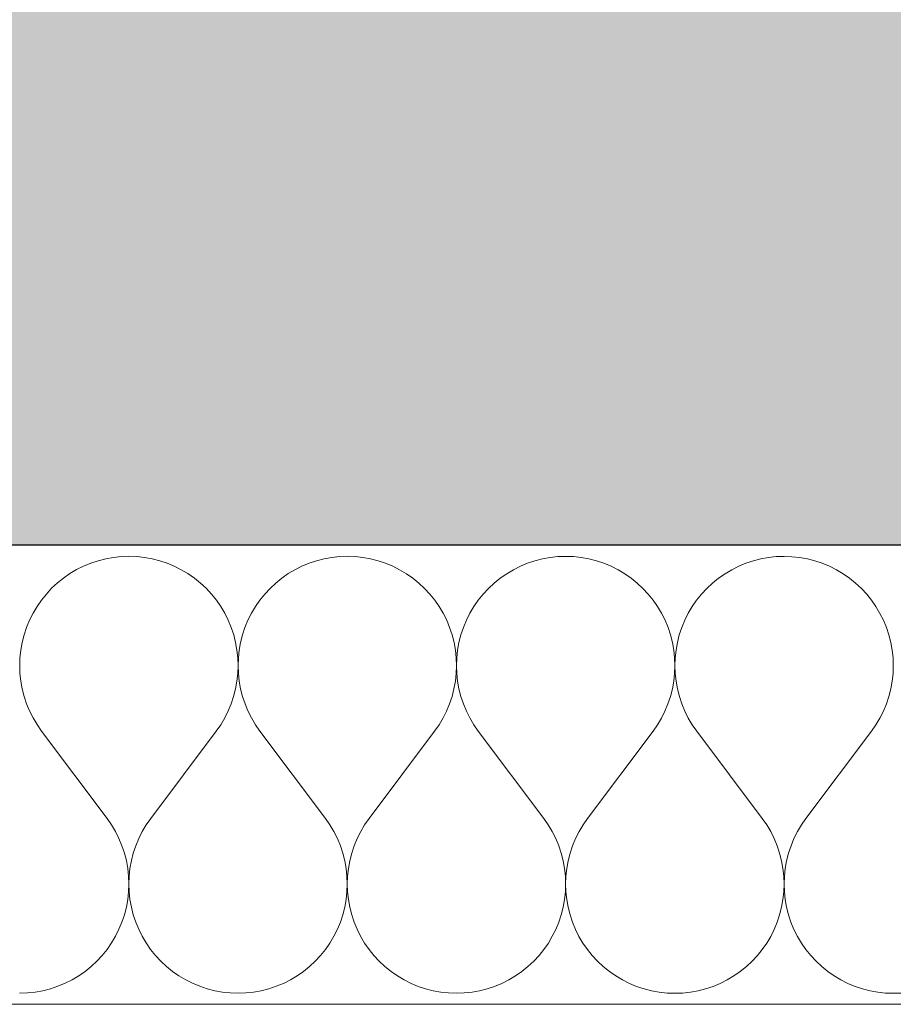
# Model space of a CAD drawing. Header units: millimetres. Extents: x -28761 to 4793, y -4271 to 20239.
# Tile 109 of 256: x -648 to -343, y 190 to 533. Entities that reach past the tile are written whole.
import ezdxf

# ---------------------------------------------------------------- set-up
doc = ezdxf.new("R2010")
doc.units = ezdxf.units.MM
doc.header["$MEASUREMENT"] = 0
doc.linetypes.add('Wipeout_Contour', pattern=[1000, 0, -1000])
for name, color, linetype in [('5._POHLED ZÁPADNÍ_1_Konstrukce - nenosné', 7, 'Continuous'), ('5._POHLED ZÁPADNÍ_1_Konstrukce - nosné', 7, 'Continuous'), ('5._POHLED ZÁPADNÍ_1_Nové_Konstrukce - nosné', 7, 'Continuous'), ('5._POHLED ZÁPADNÍ_1_Nové_Výplně – Řezové', 7, 'Continuous'), ('5._POHLED ZÁPADNÍ_1_Výplně – Řezové', 7, 'Continuous')]:
    doc.layers.add(name, color=color, linetype=linetype)

# ---------------------------------------------------------------- blocks, each defined once
blk = doc.blocks.new('*X10', base_point=(-30186.65, -6515.26))
at = {"layer": '5._POHLED ZÁPADNÍ_1_Nové_Výplně – Řezové', "color": 21, "linetype": 'Continuous', "lineweight": 20, "true_color": 0xffaaaa}
for p, q in [((-622.79, 343.81), (-625.3, 342.76)), ((-620.21, 344.66), (-622.79, 343.81)), ((-617.57, 345.34), (-620.21, 344.66)), ((-614.89, 345.82), (-617.57, 345.34)), ((-612.19, 346.11), (-614.89, 345.82)), ((-609.47, 346.21), (-612.19, 346.11)), ((-606.75, 346.11), (-609.47, 346.21)), ((-604.05, 345.82), (-606.75, 346.11)), ((-601.37, 345.33), (-604.05, 345.82)), ((-598.73, 344.66), (-601.37, 345.33)), ((-596.15, 343.8), (-598.73, 344.66)), ((-593.64, 342.76), (-596.15, 343.8)), ((-546.6, 343.79), (-549.11, 342.75)), ((-544.02, 344.65), (-546.6, 343.79)), ((-541.38, 345.33), (-544.02, 344.65)), ((-538.7, 345.81), (-541.38, 345.33)), ((-536, 346.1), (-538.7, 345.81)), ((-533.28, 346.2), (-536, 346.1)), ((-530.56, 346.1), (-533.28, 346.2)), ((-527.86, 345.81), (-530.56, 346.1)), ((-525.18, 345.32), (-527.86, 345.81)), ((-522.54, 344.65), (-525.18, 345.32)), ((-519.96, 343.79), (-522.54, 344.65)), ((-517.45, 342.75), (-519.96, 343.79)), ((-470.41, 343.78), (-472.92, 342.74)), ((-467.83, 344.64), (-470.41, 343.78)), ((-465.19, 345.31), (-467.83, 344.64)), ((-462.51, 345.8), (-465.19, 345.31)), ((-459.81, 346.09), (-462.51, 345.8)), ((-457.09, 346.18), (-459.81, 346.09)), ((-454.37, 346.09), (-457.09, 346.18)), ((-451.67, 345.79), (-454.37, 346.09)), ((-448.99, 345.31), (-451.67, 345.79)), ((-446.35, 344.64), (-448.99, 345.31)), ((-443.77, 343.78), (-446.35, 344.64)), ((-441.26, 342.74), (-443.77, 343.78)), ((-394.22, 343.77), (-396.73, 342.73)), ((-391.64, 344.63), (-394.22, 343.77)), ((-389, 345.3), (-391.64, 344.63)), ((-386.32, 345.78), (-389, 345.3)), ((-383.62, 346.08), (-386.32, 345.78)), ((-380.9, 346.17), (-383.62, 346.08)), ((-378.18, 346.07), (-380.9, 346.17)), ((-375.48, 345.78), (-378.18, 346.07)), ((-372.8, 345.3), (-375.48, 345.78)), ((-370.16, 344.63), (-372.8, 345.3)), ((-367.58, 343.77), (-370.16, 344.63)), ((-365.07, 342.72), (-367.58, 343.77)), ((-630.07, 340.16), (-632.31, 338.61)), ((-627.74, 341.55), (-630.07, 340.16)), ((-625.3, 342.76), (-627.74, 341.55)), ((-591.21, 341.54), (-593.64, 342.76)), ((-588.87, 340.15), (-591.21, 341.54)), ((-586.63, 338.6), (-588.87, 340.15)), ((-553.88, 340.15), (-556.12, 338.59)), ((-551.54, 341.53), (-553.88, 340.15)), ((-549.11, 342.75), (-551.54, 341.53)), ((-515.02, 341.53), (-517.45, 342.75)), ((-512.68, 340.14), (-515.02, 341.53)), ((-510.44, 338.59), (-512.68, 340.14)), ((-477.69, 340.13), (-479.93, 338.58)), ((-475.35, 341.52), (-477.69, 340.13)), ((-472.92, 342.74), (-475.35, 341.52)), ((-438.83, 341.52), (-441.26, 342.74)), ((-436.49, 340.13), (-438.83, 341.52)), ((-434.25, 338.58), (-436.49, 340.13)), ((-401.5, 340.12), (-403.74, 338.57)), ((-399.16, 341.51), (-401.5, 340.12)), ((-396.73, 342.73), (-399.16, 341.51)), ((-362.64, 341.51), (-365.07, 342.72)), ((-360.3, 340.12), (-362.64, 341.51)), ((-358.06, 338.56), (-360.3, 340.12)), ((-634.43, 336.9), (-636.42, 335.04)), ((-632.31, 338.61), (-634.43, 336.9)), ((-584.52, 336.89), (-586.63, 338.6)), ((-582.53, 335.04), (-584.52, 336.89)), ((-558.24, 336.89), (-560.23, 335.03)), ((-556.12, 338.59), (-558.24, 336.89)), ((-508.33, 336.88), (-510.44, 338.59)), ((-506.34, 335.02), (-508.33, 336.88)), ((-482.05, 336.88), (-484.04, 335.02)), ((-479.93, 338.58), (-482.05, 336.88)), ((-432.14, 336.87), (-434.25, 338.58)), ((-430.15, 335.01), (-432.14, 336.87)), ((-405.86, 336.86), (-407.85, 335.01)), ((-403.74, 338.57), (-405.86, 336.86)), ((-355.95, 336.86), (-358.06, 338.56)), ((-353.95, 335), (-355.95, 336.86)), ((-636.42, 335.04), (-638.27, 333.05)), ((-580.67, 333.04), (-582.53, 335.04)), ((-560.23, 335.03), (-562.08, 333.04)), ((-504.48, 333.03), (-506.34, 335.02)), ((-484.04, 335.02), (-485.89, 333.03)), ((-428.29, 333.02), (-430.15, 335.01)), ((-407.85, 335.01), (-409.7, 333.02)), ((-352.1, 333.01), (-353.95, 335)), ((-639.98, 330.93), (-641.53, 328.7)), ((-638.27, 333.05), (-639.98, 330.93)), ((-578.97, 330.93), (-580.67, 333.04)), ((-577.42, 328.69), (-578.97, 330.93)), ((-563.79, 330.92), (-565.34, 328.69)), ((-562.08, 333.04), (-563.79, 330.92)), ((-502.78, 330.91), (-504.48, 333.03)), ((-501.23, 328.68), (-502.78, 330.91)), ((-487.6, 330.91), (-489.15, 328.68)), ((-485.89, 333.03), (-487.6, 330.91)), ((-426.59, 330.9), (-428.29, 333.02)), ((-425.04, 328.67), (-426.59, 330.9)), ((-411.41, 330.9), (-412.96, 328.66)), ((-409.7, 333.02), (-411.41, 330.9)), ((-350.4, 330.89), (-352.1, 333.01)), ((-348.85, 328.65), (-350.4, 330.89)), ((-642.92, 326.36), (-644.13, 323.93)), ((-641.53, 328.7), (-642.92, 326.36)), ((-576.03, 326.35), (-577.42, 328.69)), ((-574.81, 323.92), (-576.03, 326.35)), ((-566.73, 326.35), (-567.94, 323.91)), ((-565.34, 328.69), (-566.73, 326.35)), ((-499.84, 326.34), (-501.23, 328.68)), ((-498.62, 323.9), (-499.84, 326.34)), ((-490.54, 326.34), (-491.75, 323.9)), ((-489.15, 328.68), (-490.54, 326.34)), ((-423.65, 326.33), (-425.04, 328.67)), ((-422.43, 323.89), (-423.65, 326.33)), ((-414.35, 326.32), (-415.56, 323.89)), ((-412.96, 328.66), (-414.35, 326.32)), ((-347.46, 326.31), (-348.85, 328.65)), ((-346.24, 323.88), (-347.46, 326.31)), ((-644.13, 323.93), (-645.17, 321.41)), ((-573.77, 321.4), (-574.81, 323.92)), ((-567.94, 323.91), (-568.98, 321.4)), ((-497.58, 321.39), (-498.62, 323.9)), ((-491.75, 323.9), (-492.79, 321.39)), ((-421.39, 321.38), (-422.43, 323.89)), ((-415.56, 323.89), (-416.6, 321.38)), ((-345.2, 321.37), (-346.24, 323.88)), ((-645.17, 321.41), (-646.03, 318.83)), ((-572.92, 318.82), (-573.77, 321.4)), ((-568.98, 321.4), (-569.84, 318.82)), ((-496.73, 318.81), (-497.58, 321.39)), ((-492.79, 321.39), (-493.65, 318.81)), ((-420.54, 318.8), (-421.39, 321.38)), ((-416.6, 321.38), (-417.46, 318.8)), ((-344.35, 318.78), (-345.2, 321.37)), ((-646.7, 316.19), (-647.19, 313.52)), ((-646.03, 318.83), (-646.7, 316.19)), ((-572.25, 316.18), (-572.92, 318.82)), ((-571.77, 313.51), (-572.25, 316.18)), ((-570.51, 316.18), (-571, 313.51)), ((-569.84, 318.82), (-570.51, 316.18)), ((-496.06, 316.17), (-496.73, 318.81)), ((-495.57, 313.49), (-496.06, 316.17)), ((-494.32, 316.17), (-494.81, 313.49)), ((-493.65, 318.81), (-494.32, 316.17)), ((-419.87, 316.16), (-420.54, 318.8)), ((-419.38, 313.48), (-419.87, 316.16)), ((-418.13, 316.16), (-418.61, 313.48)), ((-417.46, 318.8), (-418.13, 316.16)), ((-343.67, 316.15), (-344.35, 318.78)), ((-343.19, 313.47), (-343.67, 316.15)), ((-647.19, 313.52), (-647.48, 310.81)), ((-571.48, 310.8), (-571.77, 313.51)), ((-571, 313.51), (-571.29, 310.8)), ((-495.29, 310.79), (-495.57, 313.49)), ((-494.81, 313.49), (-495.09, 310.79)), ((-419.1, 310.78), (-419.38, 313.48)), ((-418.61, 313.48), (-418.9, 310.78)), ((-342.9, 310.77), (-343.19, 313.47)), ((-647.48, 310.81), (-647.57, 308.09)), ((-571.38, 308.08), (-571.48, 310.8)), ((-571.29, 310.8), (-571.38, 308.08)), ((-495.19, 308.07), (-495.29, 310.79)), ((-495.09, 310.79), (-495.19, 308.07)), ((-419, 308.06), (-419.1, 310.78)), ((-418.9, 310.78), (-419, 308.06)), ((-342.81, 308.05), (-342.9, 310.77)), ((-647.57, 308.09), (-647.47, 305.37)), ((-571.48, 305.36), (-571.38, 308.08)), ((-571.38, 308.08), (-571.28, 305.36)), ((-495.29, 305.35), (-495.19, 308.07)), ((-495.19, 308.07), (-495.09, 305.35)), ((-419.1, 305.34), (-419, 308.06)), ((-419, 308.06), (-418.9, 305.34)), ((-342.91, 305.33), (-342.81, 308.05)), ((-647.47, 305.37), (-647.18, 302.67)), ((-647.18, 302.67), (-646.7, 299.99)), ((-572.26, 299.98), (-571.77, 302.66)), ((-571.77, 302.66), (-571.48, 305.36)), ((-571.28, 305.36), (-570.99, 302.66)), ((-570.99, 302.66), (-570.51, 299.98)), ((-496.07, 299.97), (-495.58, 302.65)), ((-495.58, 302.65), (-495.29, 305.35)), ((-495.09, 305.35), (-494.8, 302.65)), ((-494.8, 302.65), (-494.32, 299.97)), ((-419.88, 299.96), (-419.39, 302.63)), ((-419.39, 302.63), (-419.1, 305.34)), ((-418.9, 305.34), (-418.61, 302.63)), ((-418.61, 302.63), (-418.13, 299.96)), ((-343.69, 299.95), (-343.2, 302.62)), ((-343.2, 302.62), (-342.91, 305.33)), ((-646.7, 299.99), (-646.02, 297.36)), ((-572.93, 297.35), (-572.26, 299.98)), ((-570.51, 299.98), (-569.83, 297.35)), ((-496.74, 297.33), (-496.07, 299.97)), ((-494.32, 299.97), (-493.64, 297.33)), ((-420.55, 297.32), (-419.88, 299.96)), ((-418.13, 299.96), (-417.45, 297.32)), ((-344.36, 297.31), (-343.69, 299.95)), ((-646.02, 297.36), (-645.16, 294.78)), ((-573.8, 294.77), (-572.93, 297.35)), ((-569.83, 297.35), (-568.97, 294.76)), ((-497.61, 294.75), (-496.74, 297.33)), ((-493.64, 297.33), (-492.78, 294.75)), ((-421.41, 294.74), (-420.55, 297.32)), ((-417.45, 297.32), (-416.59, 294.74)), ((-345.22, 294.73), (-344.36, 297.31)), ((-645.16, 294.78), (-644.12, 292.26)), ((-644.12, 292.26), (-642.9, 289.83)), ((-576.06, 289.82), (-574.84, 292.25)), ((-574.84, 292.25), (-573.8, 294.77)), ((-568.97, 294.76), (-567.93, 292.25)), ((-567.93, 292.25), (-566.71, 289.82)), ((-499.87, 289.81), (-498.65, 292.24)), ((-498.65, 292.24), (-497.61, 294.75)), ((-492.78, 294.75), (-491.74, 292.24)), ((-491.74, 292.24), (-490.52, 289.81)), ((-423.68, 289.8), (-422.46, 292.23)), ((-422.46, 292.23), (-421.41, 294.74)), ((-416.59, 294.74), (-415.55, 292.23)), ((-415.55, 292.23), (-414.33, 289.8)), ((-347.49, 289.79), (-346.27, 292.22)), ((-346.27, 292.22), (-345.22, 294.73)), ((-642.9, 289.83), (-641.51, 287.49)), ((-577.45, 287.48), (-576.06, 289.82)), ((-566.71, 289.82), (-565.32, 287.48)), ((-501.26, 287.47), (-499.87, 289.81)), ((-490.52, 289.81), (-489.13, 287.47)), ((-425.07, 287.46), (-423.68, 289.8)), ((-414.33, 289.8), (-412.94, 287.46)), ((-348.88, 287.45), (-347.49, 289.79)), ((-641.51, 287.49), (-639.96, 285.26)), ((-617.1, 254.78), (-639.96, 285.26)), ((-601.87, 254.78), (-579, 285.25)), ((-579, 285.25), (-577.45, 287.48)), ((-565.32, 287.48), (-563.77, 285.25)), ((-540.91, 254.77), (-563.77, 285.25)), ((-525.68, 254.77), (-502.81, 285.24)), ((-502.81, 285.24), (-501.26, 287.47)), ((-489.13, 287.47), (-487.58, 285.24)), ((-464.72, 254.76), (-487.58, 285.24)), ((-449.48, 254.75), (-426.62, 285.23)), ((-426.62, 285.23), (-425.07, 287.46)), ((-412.94, 287.46), (-411.38, 285.22)), ((-388.53, 254.74), (-411.38, 285.22)), ((-373.29, 254.74), (-350.43, 285.21)), ((-350.43, 285.21), (-348.88, 287.45)), ((-615.55, 252.55), (-617.1, 254.78)), ((-601.87, 254.78), (-603.42, 252.54)), ((-539.36, 252.53), (-540.91, 254.77)), ((-525.68, 254.77), (-527.23, 252.53)), ((-463.17, 252.52), (-464.72, 254.76)), ((-449.48, 254.75), (-451.04, 252.52)), ((-386.98, 252.51), (-388.53, 254.74)), ((-373.29, 254.74), (-374.85, 252.51)), ((-614.16, 250.21), (-615.55, 252.55)), ((-603.42, 252.54), (-604.81, 250.21)), ((-537.97, 250.2), (-539.36, 252.53)), ((-527.23, 252.53), (-528.62, 250.19)), ((-461.78, 250.18), (-463.17, 252.52)), ((-451.04, 252.52), (-452.43, 250.18)), ((-385.59, 250.17), (-386.98, 252.51)), ((-374.85, 252.51), (-376.24, 250.17)), ((-612.94, 247.78), (-614.16, 250.21)), ((-611.9, 245.26), (-612.94, 247.78)), ((-606.03, 247.77), (-607.07, 245.26)), ((-604.81, 250.21), (-606.03, 247.77)), ((-536.75, 247.76), (-537.97, 250.2)), ((-535.71, 245.25), (-536.75, 247.76)), ((-529.84, 247.76), (-530.88, 245.25)), ((-528.62, 250.19), (-529.84, 247.76)), ((-460.56, 247.75), (-461.78, 250.18)), ((-459.52, 245.24), (-460.56, 247.75)), ((-453.65, 247.75), (-454.69, 245.24)), ((-452.43, 250.18), (-453.65, 247.75)), ((-384.37, 247.74), (-385.59, 250.17)), ((-383.33, 245.23), (-384.37, 247.74)), ((-377.46, 247.74), (-378.5, 245.23)), ((-376.24, 250.17), (-377.46, 247.74)), ((-611.04, 242.68), (-611.9, 245.26)), ((-607.07, 245.26), (-607.94, 242.68)), ((-534.85, 242.67), (-535.71, 245.25)), ((-530.88, 245.25), (-531.74, 242.67)), ((-458.66, 242.66), (-459.52, 245.24)), ((-454.69, 245.24), (-455.55, 242.66)), ((-382.47, 242.65), (-383.33, 245.23)), ((-378.5, 245.23), (-379.36, 242.65)), ((-610.36, 240.05), (-611.04, 242.68)), ((-607.94, 242.68), (-608.61, 240.05)), ((-534.17, 240.03), (-534.85, 242.67)), ((-531.74, 242.67), (-532.42, 240.03)), ((-457.98, 240.02), (-458.66, 242.66)), ((-455.55, 242.66), (-456.23, 240.02)), ((-381.79, 240.01), (-382.47, 242.65)), ((-379.36, 242.65), (-380.04, 240.01)), ((-609.88, 237.37), (-610.36, 240.05)), ((-609.59, 234.66), (-609.88, 237.37)), ((-609.1, 237.37), (-609.39, 234.66)), ((-608.61, 240.05), (-609.1, 237.37)), ((-533.69, 237.36), (-534.17, 240.03)), ((-533.4, 234.65), (-533.69, 237.36)), ((-532.91, 237.36), (-533.2, 234.65)), ((-532.42, 240.03), (-532.91, 237.36)), ((-457.5, 237.35), (-457.98, 240.02)), ((-457.21, 234.64), (-457.5, 237.35)), ((-456.71, 237.35), (-457.01, 234.64)), ((-456.23, 240.02), (-456.71, 237.35)), ((-381.31, 237.33), (-381.79, 240.01)), ((-381.02, 234.63), (-381.31, 237.33)), ((-380.52, 237.33), (-380.82, 234.63)), ((-380.04, 240.01), (-380.52, 237.33)), ((-609.49, 231.95), (-609.59, 234.66)), ((-609.39, 234.66), (-609.49, 231.95)), ((-533.3, 231.93), (-533.4, 234.65)), ((-533.2, 234.65), (-533.3, 231.93)), ((-457.11, 231.92), (-457.21, 234.64)), ((-457.01, 234.64), (-457.11, 231.92)), ((-380.92, 231.91), (-381.02, 234.63)), ((-380.82, 234.63), (-380.92, 231.91)), ((-609.58, 229.23), (-609.49, 231.95)), ((-609.49, 231.95), (-609.39, 229.23)), ((-533.39, 229.22), (-533.3, 231.93)), ((-533.3, 231.93), (-533.2, 229.22)), ((-457.2, 229.2), (-457.11, 231.92)), ((-457.11, 231.92), (-457.01, 229.2)), ((-381.01, 229.19), (-380.92, 231.91)), ((-380.92, 231.91), (-380.82, 229.19)), ((-609.87, 226.52), (-609.58, 229.23)), ((-609.39, 229.23), (-609.1, 226.52)), ((-533.68, 226.51), (-533.39, 229.22)), ((-533.2, 229.22), (-532.91, 226.51)), ((-457.49, 226.5), (-457.2, 229.2)), ((-457.01, 229.2), (-456.72, 226.5)), ((-381.3, 226.49), (-381.01, 229.19)), ((-380.82, 229.19), (-380.53, 226.49)), ((-611.03, 221.21), (-610.36, 223.84)), ((-610.36, 223.84), (-609.87, 226.52)), ((-609.1, 226.52), (-608.62, 223.84)), ((-608.62, 223.84), (-607.95, 221.21)), ((-534.84, 221.2), (-534.17, 223.83)), ((-534.17, 223.83), (-533.68, 226.51)), ((-532.91, 226.51), (-532.43, 223.83)), ((-532.43, 223.83), (-531.76, 221.2)), ((-458.65, 221.18), (-457.97, 223.82)), ((-457.97, 223.82), (-457.49, 226.5)), ((-456.72, 226.5), (-456.24, 223.82)), ((-456.24, 223.82), (-455.57, 221.18)), ((-382.46, 221.17), (-381.78, 223.81)), ((-381.78, 223.81), (-381.3, 226.49)), ((-380.53, 226.49), (-380.05, 223.81)), ((-380.05, 223.81), (-379.38, 221.17)), ((-611.89, 218.63), (-611.03, 221.21)), ((-607.95, 221.21), (-607.09, 218.63)), ((-535.7, 218.61), (-534.84, 221.2)), ((-531.76, 221.2), (-530.9, 218.61)), ((-459.5, 218.6), (-458.65, 221.18)), ((-455.57, 221.18), (-454.71, 218.6)), ((-383.31, 218.59), (-382.46, 221.17)), ((-379.38, 221.17), (-378.52, 218.59)), ((-612.93, 216.11), (-611.89, 218.63)), ((-607.09, 218.63), (-606.06, 216.11)), ((-536.74, 216.1), (-535.7, 218.61)), ((-530.9, 218.61), (-529.86, 216.1)), ((-460.54, 216.09), (-459.5, 218.6)), ((-454.71, 218.6), (-453.67, 216.09)), ((-384.35, 216.08), (-383.31, 218.59)), ((-378.52, 218.59), (-377.48, 216.08)), ((-615.53, 211.34), (-614.14, 213.68)), ((-614.14, 213.68), (-612.93, 216.11)), ((-606.06, 216.11), (-604.84, 213.68)), ((-604.84, 213.68), (-603.45, 211.34)), ((-539.34, 211.33), (-537.95, 213.67)), ((-537.95, 213.67), (-536.74, 216.1)), ((-529.86, 216.1), (-528.65, 213.67)), ((-528.65, 213.67), (-527.26, 211.33)), ((-463.15, 211.32), (-461.76, 213.66)), ((-461.76, 213.66), (-460.54, 216.09)), ((-453.67, 216.09), (-452.46, 213.65)), ((-452.46, 213.65), (-451.07, 211.31)), ((-386.96, 211.3), (-385.57, 213.64)), ((-385.57, 213.64), (-384.35, 216.08)), ((-377.48, 216.08), (-376.27, 213.64)), ((-376.27, 213.64), (-374.88, 211.3)), ((-617.08, 209.1), (-615.53, 211.34)), ((-603.45, 211.34), (-601.9, 209.1)), ((-540.89, 209.09), (-539.34, 211.33)), ((-527.26, 211.33), (-525.71, 209.09)), ((-464.7, 209.08), (-463.15, 211.32)), ((-451.07, 211.31), (-449.52, 209.08)), ((-388.51, 209.07), (-386.96, 211.3)), ((-374.88, 211.3), (-373.33, 209.07)), ((-620.64, 204.99), (-618.79, 206.99)), ((-618.79, 206.99), (-617.08, 209.1)), ((-601.9, 209.1), (-600.2, 206.98)), ((-600.2, 206.98), (-598.34, 204.99)), ((-544.45, 204.98), (-542.6, 206.97)), ((-542.6, 206.97), (-540.89, 209.09)), ((-525.71, 209.09), (-524.01, 206.97)), ((-524.01, 206.97), (-522.15, 204.98)), ((-468.26, 204.97), (-466.41, 206.96)), ((-466.41, 206.96), (-464.7, 209.08)), ((-449.52, 209.08), (-447.82, 206.96)), ((-447.82, 206.96), (-445.96, 204.97)), ((-392.07, 204.96), (-390.22, 206.95)), ((-390.22, 206.95), (-388.51, 209.07)), ((-373.33, 209.07), (-371.62, 206.95)), ((-371.62, 206.95), (-369.77, 204.96)), ((-624.75, 201.43), (-622.63, 203.14)), ((-622.63, 203.14), (-620.64, 204.99)), ((-598.34, 204.99), (-596.35, 203.14)), ((-596.35, 203.14), (-594.24, 201.43)), ((-548.56, 201.42), (-546.44, 203.13)), ((-546.44, 203.13), (-544.45, 204.98)), ((-522.15, 204.98), (-520.16, 203.12)), ((-520.16, 203.12), (-518.04, 201.42)), ((-472.37, 201.41), (-470.25, 203.12)), ((-470.25, 203.12), (-468.26, 204.97)), ((-445.96, 204.97), (-443.97, 203.11)), ((-443.97, 203.11), (-441.85, 201.4)), ((-396.18, 201.4), (-394.06, 203.11)), ((-394.06, 203.11), (-392.07, 204.96)), ((-369.77, 204.96), (-367.78, 203.1)), ((-367.78, 203.1), (-365.66, 201.39)), ((-629.32, 198.49), (-626.99, 199.88)), ((-626.99, 199.88), (-624.75, 201.43)), ((-594.24, 201.43), (-592, 199.88)), ((-592, 199.88), (-589.66, 198.49)), ((-553.13, 198.48), (-550.79, 199.87)), ((-550.79, 199.87), (-548.56, 201.42)), ((-518.04, 201.42), (-515.81, 199.86)), ((-515.81, 199.86), (-513.47, 198.47)), ((-476.94, 198.47), (-474.6, 199.86)), ((-474.6, 199.86), (-472.37, 201.41)), ((-441.85, 201.4), (-439.62, 199.85)), ((-439.62, 199.85), (-437.28, 198.46)), ((-400.75, 198.46), (-398.41, 199.85)), ((-398.41, 199.85), (-396.18, 201.4)), ((-365.66, 201.39), (-363.43, 199.84)), ((-363.43, 199.84), (-361.09, 198.45)), ((-636.85, 195.37), (-634.27, 196.23)), ((-634.27, 196.23), (-631.76, 197.27)), ((-631.76, 197.27), (-629.32, 198.49)), ((-589.66, 198.49), (-587.23, 197.27)), ((-587.23, 197.27), (-584.72, 196.23)), ((-584.72, 196.23), (-582.14, 195.37)), ((-560.66, 195.36), (-558.08, 196.22)), ((-558.08, 196.22), (-555.57, 197.26)), ((-555.57, 197.26), (-553.13, 198.48)), ((-513.47, 198.47), (-511.04, 197.26)), ((-511.04, 197.26), (-508.53, 196.21)), ((-508.53, 196.21), (-505.95, 195.35)), ((-484.47, 195.35), (-481.89, 196.21)), ((-481.89, 196.21), (-479.38, 197.25)), ((-479.38, 197.25), (-476.94, 198.47)), ((-437.28, 198.46), (-434.85, 197.24)), ((-434.85, 197.24), (-432.34, 196.2)), ((-432.34, 196.2), (-429.75, 195.34)), ((-408.28, 195.34), (-405.7, 196.2)), ((-405.7, 196.2), (-403.19, 197.24)), ((-403.19, 197.24), (-400.75, 198.46)), ((-361.09, 198.45), (-358.66, 197.23)), ((-358.66, 197.23), (-356.15, 196.19)), ((-356.15, 196.19), (-353.56, 195.33)), ((-647.59, 193.83), (-644.87, 193.93)), ((-644.87, 193.93), (-642.17, 194.22)), ((-642.17, 194.22), (-639.49, 194.7)), ((-639.49, 194.7), (-636.85, 195.37)), ((-582.14, 195.37), (-579.5, 194.69)), ((-579.5, 194.69), (-576.82, 194.21)), ((-576.82, 194.21), (-574.12, 193.92)), ((-574.12, 193.92), (-571.4, 193.82)), ((-571.4, 193.82), (-568.68, 193.92)), ((-568.68, 193.92), (-565.98, 194.21)), ((-565.98, 194.21), (-563.3, 194.69)), ((-563.3, 194.69), (-560.66, 195.36)), ((-505.95, 195.35), (-503.31, 194.68)), ((-503.31, 194.68), (-500.63, 194.2)), ((-500.63, 194.2), (-497.93, 193.91)), ((-497.93, 193.91), (-495.21, 193.81)), ((-495.21, 193.81), (-492.49, 193.91)), ((-492.49, 193.91), (-489.78, 194.2)), ((-489.78, 194.2), (-487.11, 194.68)), ((-487.11, 194.68), (-484.47, 195.35)), ((-429.75, 195.34), (-427.12, 194.67)), ((-427.12, 194.67), (-424.44, 194.19)), ((-424.44, 194.19), (-421.74, 193.89)), ((-421.74, 193.89), (-419.02, 193.8)), ((-419.02, 193.8), (-416.3, 193.89)), ((-416.3, 193.89), (-413.59, 194.18)), ((-413.59, 194.18), (-410.92, 194.67)), ((-410.92, 194.67), (-408.28, 195.34)), ((-353.56, 195.33), (-350.93, 194.66)), ((-350.93, 194.66), (-348.25, 194.17)), ((-348.25, 194.17), (-345.55, 193.88)), ((-345.55, 193.88), (-342.83, 193.79)), ((-342.83, 193.79), (-340.11, 193.88))]:
    blk.add_line(p, q, dxfattribs=at)

msp = doc.modelspace()

# ---------------------------------------------------------------- hatches: boundary and pattern name
at = {"layer": '5._POHLED ZÁPADNÍ_1_Výplně – Řezové', "linetype": 'Continuous', "lineweight": 13}
for points in [[(-1191.69, 350.11), (-321.69, 349.98), (-1191.69, 1200.11)], [(-1191.69, 1200.11), (-321.69, 349.98), (-321.69, 1199.98)]]:
    msp.add_hatch(color=254, dxfattribs=at).paths.add_polyline_path(points)

# ---------------------------------------------------------------- linework, layer by layer
at = {"layer": '5._POHLED ZÁPADNÍ_1_Konstrukce - nosné', "color": 7, "linetype": 'Continuous', "lineweight": 50, "flags": 128}
msp.add_lwpolyline([(-321.69, 349.98), (-1191.69, 350.11)], dxfattribs=at)

# ---------------------------------------------------------------- next in the draw order: wipeouts: each hides what was drawn before it
at = {"color": 254, "linetype": 'Wipeout_Contour', "lineweight": 0, "ltscale": 6066.953316}
msp.add_wipeout([(-1712.3, 340.19), (-1712.32, 190.19), (-322.67, 189.97), (-322.65, 349.97), (-1712.29, 350.19)], dxfattribs=at).dxf.layer = '5._POHLED ZÁPADNÍ_1_Nové_Výplně – Řezové'

# ---------------------------------------------------------------- next in the draw order: linework, layer by layer
at = {"layer": '5._POHLED ZÁPADNÍ_1_Nové_Konstrukce - nosné', "color": 1, "linetype": 'Continuous', "lineweight": 25, "flags": 128}
for points in [[(-322.65, 349.97), (-1712.29, 350.19)], [(-1712.32, 190.19), (-162.67, 189.95)]]:
    msp.add_lwpolyline(points, dxfattribs=at)

# ---------------------------------------------------------------- next in the draw order: block references
at = {"layer": '5._POHLED ZÁPADNÍ_1_Konstrukce - nenosné', "color": 9, "linetype": 'Continuous', "lineweight": 13}
msp.add_blockref('*X10', (-30186.65, -6515.26), dxfattribs=at)

doc.saveas('drawing.dxf')
